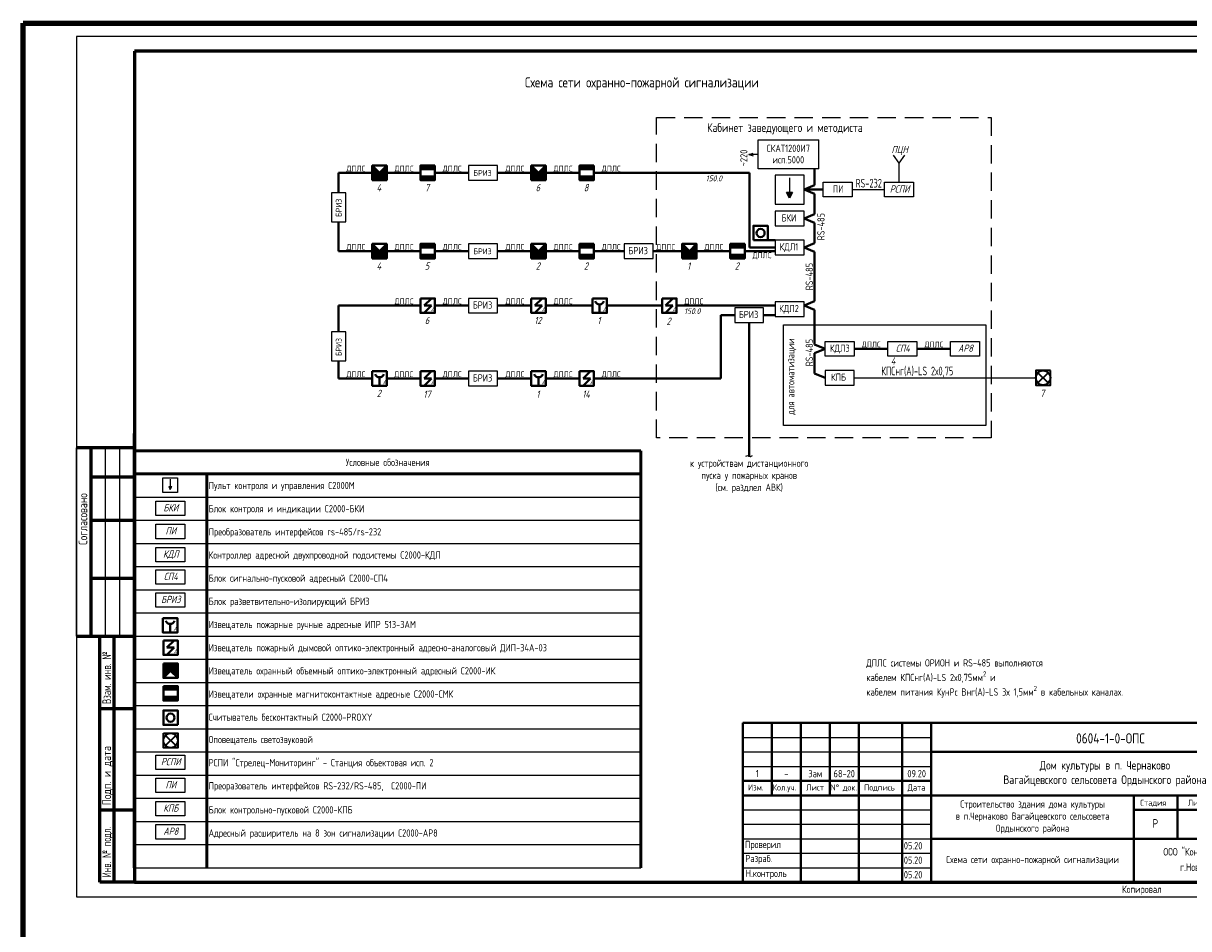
# Model space of a CAD drawing. Header units: millimetres. Extents: x -119471 to 297097, y -64331 to 65495.
# Tile 22 of 54: x -119471 to -79244, y -4160 to 27106. Entities that reach past the tile are written whole.
import ezdxf
from ezdxf.enums import TextEntityAlignment as Align

# ---------------------------------------------------------------- set-up
doc = ezdxf.new("R2010")
doc.units = ezdxf.units.MM
doc.linetypes.add('DASHED2', pattern=[9.525, 6.35, -3.175])
for name, color, linetype, lineweight in [('12 рамка штамп', 250, 'Continuous', 35), ('14 названия помещений', 12, 'Continuous', 25), ('40 ОПС', 1, 'Continuous', 25), ('41 ПС датчики', 1, 'Continuous', 40), ('43 ОС датчики', 82, 'Continuous', 40), ('45 ДПЛС', 232, 'Continuous', 40), ('50 сетка схемы', 124, 'Continuous', 25), ('60 Оповещение', 213, 'Continuous', 35), ('Формат', 7, 'Continuous', 50)]:
    doc.layers.add(name, color=color, linetype=linetype, lineweight=lineweight)
doc.styles.add('GOST 2.304', font='cs_gost2304.shx')
doc.styles.add('ГОСТ 2.304', font='CS_Gost2304.shx')

# ---------------------------------------------------------------- blocks, each defined once
blk = doc.blocks.new('A$C2C87110B')
at = {"layer": '43 ОС датчики'}
blk.add_hatch(color=0, dxfattribs=at).paths.add_polyline_path([(0, 0), (2.5, 2.5), (-2.5, 2.5), (-2.5, -2.5), (2.5, -2.5)])
at = {"layer": '43 ОС датчики', "color": 0}
for p, q in [((2.5, 2.5), (0, 0)), ((0, 0), (2.5, -2.5))]:
    blk.add_line(p, q, dxfattribs=at)
blk.add_lwpolyline([(-2.5, 2.5), (2.5, 2.5), (2.5, -2.5), (-2.5, -2.5)], close=True, dxfattribs=at)
blk = doc.blocks.new('A$C71DB1A2A')
at = {"layer": '41 ПС датчики', "color": 0, "ltscale": 20}
for p, q in [((125, 250), (-125, 0)), ((-125, 0), (125, 0)), ((125, 0), (-125, -250))]:
    blk.add_line(p, q, dxfattribs=at)
at = {"layer": '41 ПС датчики', "color": 0}
blk.add_lwpolyline([(-250, 250), (250, 250), (250, -250), (-250, -250)], close=True, dxfattribs=at)
at = {"layer": '41 ПС датчики', "color": 0, "style": 'GOST 2.304', "oblique": 15}
blk.add_text('А', height=145, dxfattribs=at).set_placement((108, -197))
blk = doc.blocks.new('A$C1DCD67E7')
at = {"layer": '41 ПС датчики', "color": 0}
blk.add_line((0, -200), (0, 50), dxfattribs=at)
blk.add_lwpolyline([(-250, 250), (250, 250), (250, -250), (-250, -250)], close=True, dxfattribs=at)
blk.add_arc((0, 206), 160, 200.5737, 339.4263, dxfattribs=at)
at = {"layer": '41 ПС датчики', "color": 0, "style": 'GOST 2.304', "oblique": 15}
blk.add_text('А', height=145, dxfattribs=at).set_placement((108, -197))
blk = doc.blocks.new('штамп')
at = {"layer": 'Формат', "color": 7, "linetype": 'Continuous', "lineweight": 40, "ltscale": 10, "extrusion": (0, 1, 0)}
for points, elevation in [([(-3954597, 0), (-3973097, 0)], -1274694), ([(-3961097, 0), (-3973097, 0)], -1275694), ([(-3954597, 0), (-3961097, 0)], -1276694), ([(-3954597, 0), (-3973097, 0)], -1277194), ([(-3968097, 0), (-3973097, 0)], -1277694), ([(-3961097, 0), (-3973097, 0)], -1278694)]:
    blk.add_lwpolyline(points, dxfattribs=dict(at, elevation=elevation))
at = {"layer": 'Формат', "color": 7, "linetype": 'Continuous', "lineweight": 40, "ltscale": 10, "extrusion": (1, 0, 0)}
for points, elevation in [([(-1280194, 0), (-1274694, 0)], 3954597), ([(-1274694, 0), (-1277194, 0)], 3955597), ([(-1274694, 0), (-1280194, 0)], 3956597), ([(-1274694, 0), (-1277194, 0)], 3957597), ([(-1274694, 0), (-1280194, 0)], 3958597), ([(-1274694, 0), (-1280194, 0)], 3960097), ([(-1280194, 0), (-1274695, 0)], 3961097), ([(-1280194, 0), (-1277194, 0)], 3968097), ([(-1277194, 0), (-1280194, 0)], 3968097), ([(-1277194, 0), (-1278694, 0)], 3969597), ([(-1277194, 0), (-1278694, 0)], 3971097)]:
    blk.add_lwpolyline(points, dxfattribs=dict(at, elevation=elevation))
at = {"layer": 'Формат', "color": 7, "linetype": 'Continuous', "lineweight": 25, "extrusion": (0, 1, 0)}
for elevation in [-1275194, -1275694, -1276194, -1277694, -1278194, -1278194, -1278694, -1278694, -1279194, -1279194, -1279694, -1279694]:
    blk.add_lwpolyline([(-3954597, 0), (-3961097, 0)], dxfattribs=dict(at, elevation=elevation))
at = {"layer": '12 рамка штамп', "style": 'GOST 2.304'}
for s, p in [('Проверил', (3954673, -1279015)), ('Разраб.', (3954685, -1279501)), ('Н.контроль', (3954699, -1280013))]:
    blk.add_text(s, height=250, dxfattribs=at).set_placement(p)
at = {"layer": '12 рамка штамп', "linetype": 'Continuous', "attachment_point": 5, "style": 'GOST 2.304'}
for s, insert, char_height in [('\\A1;0604-1-0-ОПС', (3967288, -1275226), 350), ('Дом культуры в п. Чернаково \\PВагайцевского сельсовета Ордынского района', (3967097, -1276444), 300), ('Строительство здания дома культуры\\Pв п.Чернаково Вагайцевского сельсовета\\PОрдынского района', (3964597, -1277944), 250)]:
    blk.add_mtext(s, dxfattribs=dict(at, insert=insert, char_height=char_height))
at = {"layer": 'Формат', "linetype": 'Continuous', "style": 'GOST 2.304'}
for s, height, p in [('Изм.', 210, (3954774, -1277027)), ('Кол.уч.', 210, (3955622, -1277027)), ('Лист', 210, (3956784, -1277027)), ('N%%D док.', 210, (3957626, -1277027)), ('Подпись', 210, (3958784, -1277027)), ('Дата', 210, (3960284, -1277027)), ('Стадия', 210, (3968311, -1277554)), ('Лист', 210, (3969956, -1277554)), ('Листов', 210, (3971516, -1277554)), ('05.20', 250, (3960154, -1279058)), ('05.20', 250, (3960154, -1279558)), ('05.20', 250, (3960154, -1280058))]:
    blk.add_text(s, height=height, dxfattribs=at).set_placement(p)
at = {"layer": 'Формат', "style": 'GOST 2.304'}
blk.add_text('Р', height=300, dxfattribs=at).set_placement((3968734, -1278314))
for s, p in [('ООО "Концепт-Проект"', (3970597, -1279143)), ('г.Новосибирск', (3970597, -1279675))]:
    blk.add_text(s, height=260, dxfattribs=at).set_placement(p, align=Align.MIDDLE_CENTER)

msp = doc.modelspace()

# ---------------------------------------------------------------- hatches: boundary and pattern name
at = {"layer": '40 ОПС', "ltscale": 20}
for points in [[(-93021.6, 21264.4), (-92921.6, 21264.4), (-93021.6, 21064.4), (-93121.6, 21264.4)], [(-114399.4, 11108.2), (-114449.4, 11108.2), (-114399.4, 11008.2), (-114349.4, 11108.2)]]:
    msp.add_hatch(color=256, dxfattribs=at).paths.add_polyline_path(points)
at = {"layer": '43 ОС датчики'}
h = msp.add_hatch(color=256, dxfattribs=at)
h.paths.add_polyline_path([(-105761.1, 22190.6), (-105261.1, 22190.6), (-105261.1, 22028.6), (-105761.1, 22028.6)])
h.paths.add_polyline_path([(-105761.1, 21852.5), (-105261.1, 21852.5), (-105261.1, 21690.6), (-105761.1, 21690.6)])
h = msp.add_hatch(color=256, dxfattribs=at)
h.paths.add_polyline_path([(-100272.1, 22190.6), (-99772.1, 22190.6), (-99772.1, 22028.6), (-100272.1, 22028.6)])
h.paths.add_polyline_path([(-100272.1, 21852.5), (-99772.1, 21852.5), (-99772.1, 21690.6), (-100272.1, 21690.6)])
h = msp.add_hatch(color=256, dxfattribs=at)
h.paths.add_polyline_path([(-105761.1, 19485.2), (-105261.1, 19485.2), (-105261.1, 19323.3), (-105761.1, 19323.3)])
h.paths.add_polyline_path([(-105761.1, 19147.2), (-105261.1, 19147.2), (-105261.1, 18985.2), (-105761.1, 18985.2)])
h = msp.add_hatch(color=256, dxfattribs=at)
h.paths.add_polyline_path([(-100272.1, 19485.2), (-99772.1, 19485.2), (-99772.1, 19323.3), (-100272.1, 19323.3)])
h.paths.add_polyline_path([(-100272.1, 19147.2), (-99772.1, 19147.2), (-99772.1, 18985.2), (-100272.1, 18985.2)])
h = msp.add_hatch(color=256, dxfattribs=at)
h.paths.add_polyline_path([(-95066.2, 19485.2), (-94566.2, 19485.2), (-94566.2, 19323.3), (-95066.2, 19323.3)])
h.paths.add_polyline_path([(-95066.2, 19147.2), (-94566.2, 19147.2), (-94566.2, 18985.2), (-95066.2, 18985.2)])
h = msp.add_hatch(color=256, dxfattribs=at)
h.paths.add_polyline_path([(-114137.5, 4220.6), (-114637.5, 4220.6), (-114637.5, 4058.7), (-114137.5, 4058.7)])
h.paths.add_polyline_path([(-114137.5, 3882.6), (-114637.5, 3882.6), (-114637.5, 3720.6), (-114137.5, 3720.6)])

# ---------------------------------------------------------------- linework, layer by layer
at = {"ltscale": 100}
msp.add_lwpolyline([(-93230.3, 16688.6), (-86250.7, 16688.6), (-86250.7, 13211.3), (-93230.3, 13211.3)], close=True, dxfattribs=at)
at = {"layer": '12 рамка штамп', "linetype": 'Continuous', "lineweight": 60}
msp.add_line((-115633.9, -2055), (-115633.9, 12945), dxfattribs=at)
msp.add_line((-115633.9, -2055), (-115633.9, 12945), dxfattribs=at)
at = {"layer": '12 рамка штамп', "color": 7, "linetype": 'Continuous', "lineweight": 25, "ltscale": 100, "extrusion": (0, 1, 0)}
for points, elevation in [([(75633.9, 0), (117633.9, 0)], 26645), ([(117633.9, 0), (75633.9, 0)], -3055)]:
    msp.add_lwpolyline(points, dxfattribs=dict(at, elevation=elevation))
at = {"layer": '12 рамка штамп', "color": 7, "linetype": 'Continuous', "lineweight": 25, "ltscale": 100, "extrusion": (1, 0, 0), "elevation": -117633.9}
msp.add_lwpolyline([(26645, 0), (-3055, 0)], dxfattribs=at)
at = {"layer": '12 рамка штамп', "color": 7, "linetype": 'Continuous', "lineweight": 60, "ltscale": 100, "extrusion": (0, 1, 0)}
for points, elevation in [([(76133.9, 0), (115633.9, 0)], 26145), ([(115633.9, 0), (76133.9, 0)], -2555)]:
    msp.add_lwpolyline(points, dxfattribs=dict(at, elevation=elevation))
at = {"layer": '12 рамка штамп', "color": 7, "linetype": 'Continuous', "lineweight": 60, "ltscale": 100, "extrusion": (1, 0, 0), "elevation": -115633.9}
msp.add_lwpolyline([(26145, 0), (-2555, 0)], dxfattribs=at)
at = {"layer": '12 рамка штамп', "color": 7, "linetype": 'Continuous', "lineweight": 25, "extrusion": (1, 0, 0)}
for elevation in [-117633.9, -116633.9, -116133.9]:
    msp.add_lwpolyline([(5945, 0), (12445, 0)], dxfattribs=dict(at, elevation=elevation))
at = {"layer": '12 рамка штамп', "color": 7, "linetype": 'Continuous', "lineweight": 60, "extrusion": (0, 1, 0)}
for points, elevation in [([(115633.9, 0), (117633.9, 0)], 12445), ([(117133.9, 0), (115633.9, 0)], 11445), ([(117133.9, 0), (115633.9, 0)], 9945), ([(117133.9, 0), (115633.9, 0)], 7945), ([(116833.9, 0), (115633.9, 0)], 3445), ([(115633.9, 0), (116833.9, 0)], -2555)]:
    msp.add_lwpolyline(points, dxfattribs=dict(at, elevation=elevation))
at = {"layer": '12 рамка штамп', "color": 7, "linetype": 'Continuous', "lineweight": 60, "extrusion": (1, 0, 0)}
for points, elevation in [([(5945, 0), (12445, 0)], -117133.9), ([(-2555, 0), (5945, 0)], -116833.9), ([(-2555, 0), (5945, 0)], -116333.9)]:
    msp.add_lwpolyline(points, dxfattribs=dict(at, elevation=elevation))
at = {"layer": '12 рамка штамп', "color": 7, "linetype": 'Continuous', "lineweight": 60, "extrusion": (3.63798e-15, -1, 0), "elevation": -5945}
msp.add_lwpolyline([(-117633.9, 0), (-115633.9, 0)], dxfattribs=at)
at = {"layer": '12 рамка штамп', "color": 7, "linetype": 'Continuous', "lineweight": 60, "extrusion": (3.78956e-16, -1, 0), "elevation": 55}
msp.add_lwpolyline([(-116833.9, 0), (-115633.9, 0)], dxfattribs=at)
at = {"layer": '14 названия помещений', "color": 7, "linetype": 'Continuous', "ltscale": 100}
msp.add_line((-115633.9, 12345), (-115633.9, -2055), dxfattribs=at)
at = {"layer": '14 названия помещений', "linetype": 'Continuous', "lineweight": 50, "ltscale": 100}
for p, q in [((-115633.9, 12345), (-98153.5, 12345)), ((-98153.5, 12345), (-98153.5, -2055)), ((-115633.9, 11545), (-98153.5, 11545)), ((-113133.9, 11545), (-113133.9, -2055))]:
    msp.add_line(p, q, dxfattribs=at)
at = {"layer": '14 названия помещений', "linetype": 'Continuous', "ltscale": 100}
for p, q in [((-115633.9, 10745), (-98153.5, 10745)), ((-115633.9, 9945), (-98153.5, 9945)), ((-115633.9, 9145), (-98153.5, 9145)), ((-115633.9, 8345), (-98153.5, 8345)), ((-115633.9, 7545), (-98153.5, 7545)), ((-115633.9, 6745), (-98153.5, 6745)), ((-115633.9, 5945), (-98153.5, 5945)), ((-115633.9, 5145), (-98153.5, 5145)), ((-115633.9, 4345), (-98153.5, 4345)), ((-115633.9, 3545), (-98153.5, 3545)), ((-115633.9, 2745), (-98153.5, 2745)), ((-115633.9, 1945), (-98153.5, 1945)), ((-115633.9, 1145), (-98153.5, 1145)), ((-115633.9, 345), (-98153.5, 345)), ((-115633.9, -455), (-98153.5, -455)), ((-115633.9, -455), (-98153.5, -455)), ((-115633.9, -1255), (-98153.5, -1255)), ((-115633.9, -1255), (-98153.5, -1255)), ((-115633.9, -2055), (-98153.5, -2055))]:
    msp.add_line(p, q, dxfattribs=at)
msp.add_spline([(-94531.1, 12153.1), (-94464.7, 12182.3), (-94383.5, 12143), (-94303.6, 12184.8)], degree=3, dxfattribs=at)
at = {"layer": '40 ОПС'}
for p, q in [((-94109.5, 23078), (-92007.1, 23078)), ((-94109.5, 22078), (-94109.5, 23078)), ((-92007.1, 22078), (-92007.1, 23078)), ((-94431.2, 22578), (-94275.5, 22623)), ((-94109.5, 22578), (-94431.2, 22578)), ((-94431.2, 22578), (-94275.5, 22533.1)), ((-92007.1, 22078), (-94109.5, 22078))]:
    msp.add_line(p, q, dxfattribs=at)
at = {"layer": '40 ОПС', "ltscale": 100}
for p, q in [((-89241.6, 22273), (-89436.3, 22546.7)), ((-89241.6, 22273), (-89046.9, 22546.7)), ((-89241.6, 21614.4), (-89241.6, 22273)), ((-90864.1, 21364.4), (-89741.6, 21364.4)), ((-90794.8, 14864.4), (-84520, 14864.4))]:
    msp.add_line(p, q, dxfattribs=at)
at = {"layer": '40 ОПС', "ltscale": 20}
for p, q in [((-93021.6, 21764.4), (-93021.6, 21264.4)), ((-93021.6, 21064.4), (-93121.6, 21264.4)), ((-93021.6, 21264.4), (-93121.6, 21264.4)), ((-92921.6, 21264.4), (-93021.6, 21064.4)), ((-92921.6, 21264.4), (-93021.6, 21264.4)), ((-114399.4, 11358.2), (-114399.4, 11108.2)), ((-114449.4, 11108.2), (-114399.4, 11008.2)), ((-114449.4, 11108.2), (-114399.4, 11108.2)), ((-114399.4, 11008.2), (-114349.4, 11108.2)), ((-114399.4, 11108.2), (-114349.4, 11108.2))]:
    msp.add_line(p, q, dxfattribs=at)
at = {"layer": '40 ОПС'}
for points in [[(-103098.1, 22190.6), (-104098.1, 22190.6), (-104098.1, 21690.6), (-103098.1, 21690.6)], [(-91864.1, 21614.4), (-90864.1, 21614.4), (-90864.1, 21114.4), (-91864.1, 21114.4)], [(-89741.6, 21614.4), (-88741.6, 21614.4), (-88741.6, 21114.4), (-89741.6, 21114.4)], [(-108837, 21254.8), (-108837, 20254.8), (-108337, 20254.8), (-108337, 21254.8)], [(-92521.6, 20614.4), (-93521.6, 20614.4), (-93521.6, 20114.4), (-92521.6, 20114.4)], [(-103098.1, 19485.2), (-104098.1, 19485.2), (-104098.1, 18985.2), (-103098.1, 18985.2)], [(-97727.5, 19485.2), (-98727.5, 19485.2), (-98727.5, 18985.2), (-97727.5, 18985.2)], [(-92521.6, 19614.4), (-93521.6, 19614.4), (-93521.6, 19114.4), (-92521.6, 19114.4)], [(-103098.1, 17605.1), (-104098.1, 17605.1), (-104098.1, 17105.1), (-103098.1, 17105.1)], [(-92521.6, 17483.8), (-93521.6, 17483.8), (-93521.6, 16983.8), (-92521.6, 16983.8)], [(-93916.1, 17279.5), (-94916.1, 17279.5), (-94916.1, 16779.5), (-93916.1, 16779.5)], [(-108837, 16446.5), (-108837, 15446.5), (-108337, 15446.5), (-108337, 16446.5)], [(-91794.8, 16114.4), (-90794.8, 16114.4), (-90794.8, 15614.4), (-91794.8, 15614.4)], [(-89631.9, 16114.4), (-88631.9, 16114.4), (-88631.9, 15614.4), (-89631.9, 15614.4)], [(-87468.9, 16114.4), (-86468.9, 16114.4), (-86468.9, 15614.4), (-87468.9, 15614.4)], [(-103098.1, 15087.8), (-104098.1, 15087.8), (-104098.1, 14587.8), (-103098.1, 14587.8)], [(-90794.8, 15114.4), (-91794.8, 15114.4), (-91794.8, 14614.4), (-90794.8, 14614.4)], [(-114899.4, 10607), (-113899.4, 10607), (-113899.4, 10107), (-114899.4, 10107)], [(-114899.4, 9807), (-113899.4, 9807), (-113899.4, 9307), (-114899.4, 9307)], [(-114899.4, 9007), (-113899.4, 9007), (-113899.4, 8507), (-114899.4, 8507)], [(-114899.4, 8234), (-113899.4, 8234), (-113899.4, 7734), (-114899.4, 7734)], [(-114899.4, 7438.7), (-113899.4, 7438.7), (-113899.4, 6938.7), (-114899.4, 6938.7)], [(-114899.4, 1838.7), (-113899.4, 1838.7), (-113899.4, 1338.7), (-114899.4, 1338.7)], [(-114899.4, 1038.7), (-113899.4, 1038.7), (-113899.4, 538.7), (-114899.4, 538.7)], [(-114899.4, 234), (-113899.4, 234), (-113899.4, -266), (-114899.4, -266)], [(-114899.4, -566), (-113899.4, -566), (-113899.4, -1066), (-114899.4, -1066)]]:
    msp.add_lwpolyline(points, close=True, dxfattribs=at)
at = {"layer": '40 ОПС', "ltscale": 20}
for points in [[(-92521.6, 21864.4), (-93521.6, 21864.4), (-93521.6, 20864.4), (-92521.6, 20864.4)], [(-114649.4, 11408.2), (-114149.4, 11408.2), (-114149.4, 10908.2), (-114649.4, 10908.2)]]:
    msp.add_lwpolyline(points, close=True, dxfattribs=at)
at = {"layer": '43 ОС датчики'}
for points in [[(-105261.1, 22190.6), (-105761.1, 22190.6), (-105761.1, 21690.6), (-105261.1, 21690.6)], [(-99772.1, 22190.6), (-100272.1, 22190.6), (-100272.1, 21690.6), (-99772.1, 21690.6)], [(-105261.1, 19485.2), (-105761.1, 19485.2), (-105761.1, 18985.2), (-105261.1, 18985.2)], [(-99772.1, 19485.2), (-100272.1, 19485.2), (-100272.1, 18985.2), (-99772.1, 18985.2)], [(-94566.2, 19485.2), (-95066.2, 19485.2), (-95066.2, 18985.2), (-94566.2, 18985.2)], [(-114637.5, 4220.6), (-114137.5, 4220.6), (-114137.5, 3720.6), (-114637.5, 3720.6)]]:
    msp.add_lwpolyline(points, close=True, dxfattribs=at)
at = {"layer": '43 ОС датчики', "ltscale": 100}
for points in [[(-94271.6, 19614.4), (-93771.6, 19614.4), (-93771.6, 20114.4), (-94271.6, 20114.4)], [(-114137.5, 2877.5), (-114637.5, 2877.5), (-114637.5, 3377.5), (-114137.5, 3377.5)]]:
    msp.add_lwpolyline(points, close=True, dxfattribs=at)
for centre in [(-94021.6, 19864.4), (-114387.5, 3127.5)]:
    msp.add_circle(centre, 140.5, dxfattribs=at)
at = {"layer": '45 ДПЛС', "ltscale": 200}
for p, q in [((-107424, 21940.6), (-108587, 21940.6)), ((-108587, 21940.6), (-108587, 21254.8)), ((-105761.1, 21940.6), (-106924, 21940.6)), ((-104098.1, 21940.6), (-105261.1, 21940.6)), ((-101935.1, 21940.6), (-103098.1, 21940.6)), ((-100272.1, 21940.6), (-101435.1, 21940.6)), ((-94404.7, 21940.6), (-99772.1, 21940.6)), ((-94404.7, 19364.4), (-94404.7, 21940.6)), ((-108587, 20254.8), (-108587, 19235.2)), ((-93521.6, 19364.4), (-94404.7, 19364.4)), ((-107424, 19235.2), (-108587, 19235.2)), ((-105761.1, 19235.2), (-106924, 19235.2)), ((-104098.1, 19235.2), (-105261.1, 19235.2)), ((-101935.1, 19235.2), (-103098.1, 19235.2)), ((-100272.1, 19235.2), (-101435.1, 19235.2)), ((-98727.5, 19235.2), (-99772.1, 19235.2)), ((-96729.2, 19235.2), (-97727.5, 19235.2)), ((-95066.2, 19235.2), (-96229.2, 19235.2)), ((-93521.6, 19235.2), (-94566.2, 19235.2)), ((-108587, 17355.1), (-108587, 16446.5)), ((-105761.1, 17355.1), (-108587, 17355.1)), ((-104098.1, 17355.1), (-105261.1, 17355.1)), ((-101935.1, 17355.1), (-103098.1, 17355.1)), ((-99828.2, 17355.1), (-101435.1, 17355.1)), ((-99328.2, 17355.1), (-97423.5, 17355.1)), ((-95393.3, 14837.8), (-95393.3, 17029.5)), ((-95393.3, 17029.5), (-94916.1, 17029.5)), ((-93916.1, 17029.5), (-93521.6, 17029.5)), ((-94416.1, 16779.5), (-94416.1, 12158)), ((-89631.9, 15864.4), (-90794.8, 15864.4)), ((-87468.9, 15864.4), (-88631.9, 15864.4)), ((-108587, 15446.5), (-108587, 14837.8)), ((-107424, 14837.8), (-108587, 14837.8)), ((-104098.1, 14837.8), (-105261.1, 14837.8)), ((-101935.1, 14837.8), (-103098.1, 14837.8)), ((-100272.1, 14837.8), (-101435.1, 14837.8)), ((-95393.3, 14837.8), (-99772.1, 14837.8))]:
    msp.add_line(p, q, dxfattribs=at)
at = {"layer": '45 ДПЛС', "ltscale": 100}
for p, q in [((-92158.2, 22078), (-92158.2, 21512.2)), ((-92158.2, 21512.2), (-92521.6, 21364.4)), ((-92158.2, 21216.6), (-92521.6, 21364.4)), ((-92521.6, 21364.4), (-91864.1, 21364.4)), ((-92158.2, 21216.6), (-92158.2, 20512.2)), ((-92158.2, 20512.2), (-92521.6, 20364.4)), ((-92158.2, 20216.6), (-92521.6, 20364.4)), ((-92158.2, 20216.6), (-92158.2, 19512.2)), ((-93521.6, 19614.4), (-93771.6, 19614.4)), ((-92158.2, 19512.2), (-92521.6, 19364.4)), ((-92158.2, 19216.6), (-92521.6, 19364.4)), ((-92158.2, 19216.6), (-92158.2, 18512.2)), ((-92158.2, 18512.2), (-92158.2, 17512.2)), ((-96923.5, 17355.1), (-93521.6, 17355.1)), ((-92158.2, 17512.2), (-92521.6, 17364.4)), ((-92158.2, 17216.6), (-92521.6, 17364.4)), ((-92158.2, 17216.6), (-92158.2, 16012.2)), ((-92158.2, 16012.2), (-91794.8, 15864.4)), ((-92158.2, 15716.6), (-91794.8, 15864.4)), ((-92158.2, 15716.6), (-92158.2, 15012.2)), ((-92158.2, 15012.2), (-91794.8, 14864.4)), ((-106924, 14837.8), (-105761.1, 14837.8))]:
    msp.add_line(p, q, dxfattribs=at)
at = {"layer": '50 сетка схемы', "linetype": 'DASHED2', "ltscale": 100}
msp.add_lwpolyline([(-97610.7, 23855.3), (-86062.2, 23855.3), (-86062.2, 12788), (-97610.7, 12788)], close=True, dxfattribs=at)
at = {"layer": '60 Оповещение'}
for p, q in [((-84093.2, 15041.1), (-84446.8, 14687.6)), ((-84093.2, 14687.6), (-84446.8, 15041.1)), ((-114564.3, 2515.3), (-114210.7, 2161.7)), ((-114564.3, 2161.7), (-114210.7, 2515.3))]:
    msp.add_line(p, q, dxfattribs=at)
at = {"layer": '60 Оповещение', "lineweight": 100, "ltscale": 100}
msp.add_lwpolyline([(-119470.9, 27105.8), (-55308.1, 27105.8), (-55308.1, -49400.6), (-119470.9, -49400.6)], close=True, dxfattribs=at)
at = {"layer": '60 Оповещение'}
for points in [[(-84020, 15114.4), (-84520, 15114.4), (-84520, 14614.4), (-84020, 14614.4)], [(-114637.5, 2588.5), (-114137.5, 2588.5), (-114137.5, 2088.5), (-114637.5, 2088.5)]]:
    msp.add_lwpolyline(points, close=True, dxfattribs=at)
for centre in [(-84270, 14864.4), (-114387.5, 2338.5)]:
    msp.add_circle(centre, 250, dxfattribs=at)

# ---------------------------------------------------------------- block references
at = {"color": 7, "linetype": 'Continuous', "lineweight": 15}
msp.add_blockref('штамп', (-4049231.2, 1277639.1), dxfattribs=at)
at = {"layer": '41 ПС датчики', "lineweight": 35, "ltscale": 100}
for name, p in [('A$C71DB1A2A', (-105511.1, 17355.1)), ('A$C71DB1A2A', (-101685.1, 17355.1)), ('A$C1DCD67E7', (-99578.2, 17355.1)), ('A$C71DB1A2A', (-97173.5, 17355.1)), ('A$C1DCD67E7', (-107174, 14837.8)), ('A$C71DB1A2A', (-105511.1, 14837.8)), ('A$C1DCD67E7', (-101685.1, 14837.8)), ('A$C71DB1A2A', (-100022.1, 14837.8)), ('A$C1DCD67E7', (-114399.4, 6316.8)), ('A$C71DB1A2A', (-114387.5, 5547.1))]:
    msp.add_blockref(name, p, dxfattribs=at)
at = {"layer": '43 ОС датчики', "yscale": 100, "zscale": 100}
for p, xscale, rotation in [((-107174, 21940.6), 100, 90.00000000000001), ((-101685.1, 21940.6), 100, 90.00000000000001), ((-107174, 19235.2), 100, 90.00000000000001), ((-101685.1, 19235.2), 100, 90.00000000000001), ((-96479.2, 19235.2), 100, 90.00000000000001), ((-114387.5, 4750.2), -100, 90)]:
    msp.add_blockref('A$C2C87110B', p, dxfattribs=dict(at, xscale=xscale, rotation=rotation))

# ---------------------------------------------------------------- texts
at = {"layer": '12 рамка штамп', "color": 7, "linetype": 'Continuous', "insert": (-98120.4, 24796.5), "char_height": 350, "width": 13763.365, "attachment_point": 8, "line_spacing_factor": 0.940166, "style": 'GOST 2.304'}
msp.add_mtext('\\A1;Схема сети охранно-пожарной сигнализации', dxfattribs=at)
at = {"layer": '12 рамка штамп', "color": 7, "linetype": 'Continuous', "lineweight": 25, "char_height": 300, "attachment_point": 1, "rotation": 90}
for s, insert, width in [('\\Fcs_gost2304.shx;\\W1.0000000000;\\T1.0000000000;\\o\\lСогласовано', (-117561.3, 9091.7), 2561.753), ('\\Fcs_gost2304.shx;\\W0.8000000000;\\T1.0000000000;\\o\\lВзам. инв. №', (-116741.7, 3600.8), 1944), ('\\Fcs_gost2304.shx;\\W1.0000000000;\\T1.0000000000;\\o\\lПодп. и дата', (-116743.2, 101.1), 2553.72), ('\\Fcs_gost2304.shx;\\W0.7000000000;\\T1.0000000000;\\o\\lИнв. № подл.', (-116743.2, -2386.8), 1680.992)]:
    msp.add_mtext(s, dxfattribs=dict(at, insert=insert, width=width))
at = {"layer": '12 рамка штамп', "linetype": 'Continuous', "char_height": 250, "attachment_point": 5, "line_spacing_factor": 0.940166, "style": 'ГОСТ 2.304'}
for s, insert, width in [('\\A1;1', (-94133.9, 1195), 1000), ('\\A1;Зам', (-92133.9, 1195), 1000), ('\\A1;68-20', (-91133.9, 1195), 1000), ('\\A1;09.20', (-88633.9, 1195), 1000), ('\\A1;-', (-93133.9, 1195), 1000), ('\\A1;Схема сети охранно-пожарной сигнализации', (-84633.9, -1805), 7000)]:
    msp.add_mtext(s, dxfattribs=dict(at, insert=insert, width=width))
at = {"layer": '12 рамка штамп', "linetype": 'Continuous', "lineweight": 25, "ltscale": 100, "insert": (-81546.4, -2673.5), "char_height": 250, "width": 1778.1, "attachment_point": 1}
msp.add_mtext('\\Fcs_gost2304.shx;\\W1.0000000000;\\T1.0000000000;\\o\\lКопировал', dxfattribs=at)
at = {"layer": '14 названия помещений', "style": 'GOST 2.304'}
msp.add_text('Кабинет заведующего и методиста', height=300, dxfattribs=at).set_placement((-95869.5, 23352))
at = {"layer": '14 названия помещений', "linetype": 'Continuous', "ltscale": 100, "style": 'GOST 2.304'}
msp.add_text('Условные обозначения', height=250, dxfattribs=at).set_placement((-106893.7, 11945), align=Align.MIDDLE_CENTER)
for s, p in [('Пульт контроля и управления С2000М', (-113073.9, 11145)), ('Блок контроля и индикации С2000-БКИ ', (-113073.9, 10345)), ('Преобразователь интерфейсов rs-485/rs-232', (-113073.9, 9545)), ('Контроллер адресной двухпроводной подсистемы С2000-КДЛ', (-113073.9, 8745)), ('Блок сигнально-пусковой адресный С2000-СП4', (-113073.9, 7945)), ('Блок разветвительно-изолирующий БРИЗ', (-113073.9, 7145)), ('Извещатель пожарные ручные адресные ИПР 513-3АМ', (-113073.9, 6345)), ('Извещатель пожарный дымовой оптико-электронный адресно-аналоговый ДИП-34А-03', (-113073.9, 5545)), ('Извещатель охранный объемный оптико-электронный адресный С2000-ИК', (-113073.9, 4745)), ('Извещатели охранные магнитоконтактные адресные С2000-СМК', (-113073.9, 3945)), ('Считыватель бесконтактный С2000-PROXY', (-113073.9, 3145)), ('Блок контрольно-пусковой С2000-КПБ', (-113073.9, -55)), ('Адресный расширитель на 8 зон сигнализации С2000-АР8', (-113073.9, -855))]:
    msp.add_text(s, height=250, dxfattribs=at).set_placement(p, align=Align.MIDDLE_LEFT)
for s, p in [('Оповещатель светозвуковой', (-113073.9, 2249.6)), ('РСПИ "Стрелец-Мониторинг" - Станция объектовая исп. 2', (-113073.9, 1449.6)), ('Преоразователь интерфейсов RS-232/RS-485,  С2000-ПИ', (-113073.9, 649.6))]:
    msp.add_text(s, height=250, dxfattribs=at).set_placement(p)
at = {"layer": '40 ОПС', "style": 'GOST 2.304'}
msp.add_text('~220', height=250, rotation=90, dxfattribs=at).set_placement((-94473.9, 22172.1))
for s, height, p in [('СКАТ1200И7', 250, (-93062.7, 22662.9)), ('ДПЛС', 200, (-107990.9, 21990.6)), ('ДПЛС', 200, (-106327.9, 21990.6)), ('ДПЛС', 200, (-104664.9, 21990.6)), ('ДПЛС', 200, (-102502, 21990.6)), ('ДПЛС', 200, (-100839, 21990.6)), ('ДПЛС', 200, (-99176, 21990.6)), ('исп.5000', 250, (-93062.7, 22268.7)), ('БРИЗ', 200, (-103618, 21837.5)), ('ПИ', 250, (-91344.2, 21261.3)), ('БКИ', 250, (-93041.4, 20261.3)), ('ДПЛС', 200, (-107990.9, 19285.2)), ('ДПЛС', 200, (-106327.9, 19285.2)), ('ДПЛС', 200, (-104664.9, 19285.2)), ('БРИЗ', 200, (-103618, 19132.2)), ('ДПЛС', 200, (-102502, 19285.2)), ('ДПЛС', 200, (-100839, 19285.2)), ('ДПЛС', 200, (-99176, 19285.2)), ('БРИЗ', 250, (-98247.4, 19132.2)), ('ДПЛС', 200, (-97296, 19285.2)), ('ДПЛС', 200, (-95633, 19285.2)), ('КДЛ1', 250, (-93041.4, 19261.3)), ('ДПЛС', 200, (-93970.1, 18994.4)), ('ДПЛС', 200, (-106327.9, 17405.1)), ('ДПЛС', 200, (-104664.9, 17405.1)), ('БРИЗ', 250, (-103618, 17252)), ('ДПЛС', 200, (-102502, 17405.1)), ('ДПЛС', 200, (-100839, 17405.1)), ('ДПЛС', 200, (-96327.4, 17405.1)), ('КДЛ2', 250, (-93041.4, 17130.8)), ('БРИЗ', 250, (-94435.9, 16926.5)), ('ДПЛС', 200, (-107990.9, 14887.8)), ('ДПЛС', 200, (-106339.8, 14887.8)), ('ДПЛС', 200, (-104664.9, 14887.8)), ('БРИЗ', 250, (-103618, 14734.8)), ('ДПЛС', 200, (-102502, 14887.8)), ('ДПЛС', 200, (-100839, 14887.8)), ('ДПЛС', 200, (-99176, 14887.8))]:
    msp.add_text(s, height=height, dxfattribs=at).set_placement(p, align=Align.CENTER)
at = {"layer": '40 ОПС', "style": 'GOST 2.304', "oblique": 15}
for s, height, p in [('ПЦН', 250, (-89221.7, 22622)), ('150.0', 200, (-95633, 21650.6)), ('РСПИ', 250, (-89221.7, 21261.3)), ('150.0', 200, (-96381, 17065.1)), ('СП4', 250, (-89112, 15761.3)), ('АР8', 250, (-86949, 15761.3)), ('БКИ', 250, (-114379.5, 10254)), ('ПИ', 250, (-114379.5, 9454)), ('КДЛ', 250, (-114379.5, 8654)), ('СП4', 250, (-114379.5, 7880.9)), ('БРИЗ', 250, (-114379.5, 7085.7)), ('РСПИ', 250, (-114379.5, 1485.7)), ('ПИ', 250, (-114379.5, 685.7)), ('КПБ', 250, (-114379.5, -119.1)), ('АР8', 250, (-114379.5, -919.1))]:
    msp.add_text(s, height=height, dxfattribs=at).set_placement(p, align=Align.CENTER)
at = {"layer": '40 ОПС', "style": 'GOST 2.304', "width": 0.75}
for s, p in [('RS-232', (-90287.9, 21434)), ('КПСнг(А)-LS 2х0,75', (-88610.8, 14949.4))]:
    msp.add_text(s, height=300, dxfattribs=at).set_placement(p, align=Align.CENTER)
at = {"layer": '40 ОПС', "style": 'GOST 2.304'}
for p in [(-108484, 20734.9), (-108484, 15926.6)]:
    msp.add_text('БРИЗ', height=200, rotation=90, dxfattribs=at).set_placement(p, align=Align.CENTER)
at = {"layer": '40 ОПС', "ltscale": 100, "style": 'GOST 2.304'}
for p in [(-91812.8, 20083.6), (-92214.8, 18358.7)]:
    msp.add_text('RS-485', height=250, rotation=90, dxfattribs=at).set_placement(p, align=Align.CENTER)
at = {"layer": '40 ОПС', "lineweight": 25, "ltscale": 100, "style": 'GOST 2.304'}
for s, p in [('для автоматизации', (-92853.6, 14905.8)), ('RS-485', (-92214.8, 15734.3))]:
    msp.add_text(s, height=250, rotation=90, dxfattribs=at).set_placement(p, align=Align.CENTER)
at = {"layer": '40 ОПС', "lineweight": 25, "style": 'GOST 2.304'}
for s, height, p in [('ДПЛС', 200, (-90198.7, 15914.4)), ('ДПЛС', 200, (-88035.7, 15914.4)), ('КДЛ3', 250, (-91286.6, 15761.3)), ('КПБ', 250, (-91329.9, 14761.3))]:
    msp.add_text(s, height=height, dxfattribs=at).set_placement(p, align=Align.CENTER)
at = {"layer": '40 ОПС', "char_height": 250, "style": 'GOST 2.304'}
for s, insert, width, attachment_point in [('\\A1;к устройствам дистанционного пуска у пожарных кранов \\P(см. раздлел АВК)', (-94416.1, 12039.2), 4512.272, 2), ('\\A1;ДПЛС системы ОРИОН и RS-485 выполняются \\Pкабелем КПСнг(А)-LS 2х0,75мм{\\H0.7x;\\S2^ ;} и \\Pкабелем питания КунРс Внг(А)-LS 3х 1,5мм{\\H0.7x;\\S2^ ;} в кабельных каналах. ', (-90371.2, 5143.4), 15678.114, 1)]:
    msp.add_mtext(s, dxfattribs=dict(at, insert=insert, width=width, attachment_point=attachment_point))
at = {"layer": '43 ОС датчики', "lineweight": 25, "style": 'GOST 2.304', "oblique": 15}
for s, p in [('4', (-107199.3, 21304.8)), ('7', (-105536.4, 21304.8)), ('6', (-101710.4, 21304.8)), ('8', (-100047.4, 21304.8)), ('4', (-107199.3, 18599.4)), ('5', (-105536.4, 18599.4)), ('2', (-101710.4, 18599.4)), ('2', (-100047.4, 18599.4)), ('1', (-96504.5, 18599.4)), ('2', (-94841.5, 18599.4)), ('6', (-105536.4, 16719.2)), ('12', (-101710.4, 16719.2)), ('1', (-99603.5, 16719.2)), ('2', (-97198.8, 16692.3)), ('4', (-89449.1, 15322)), ('2', (-107199.3, 14202)), ('17', (-105536.4, 14175)), ('1', (-101710.4, 14175)), ('14', (-100047.4, 14175)), ('7', (-84299.8, 14206.4))]:
    msp.add_text(s, height=250, dxfattribs=at).set_placement(p, align=Align.CENTER)

doc.saveas('drawing.dxf')
